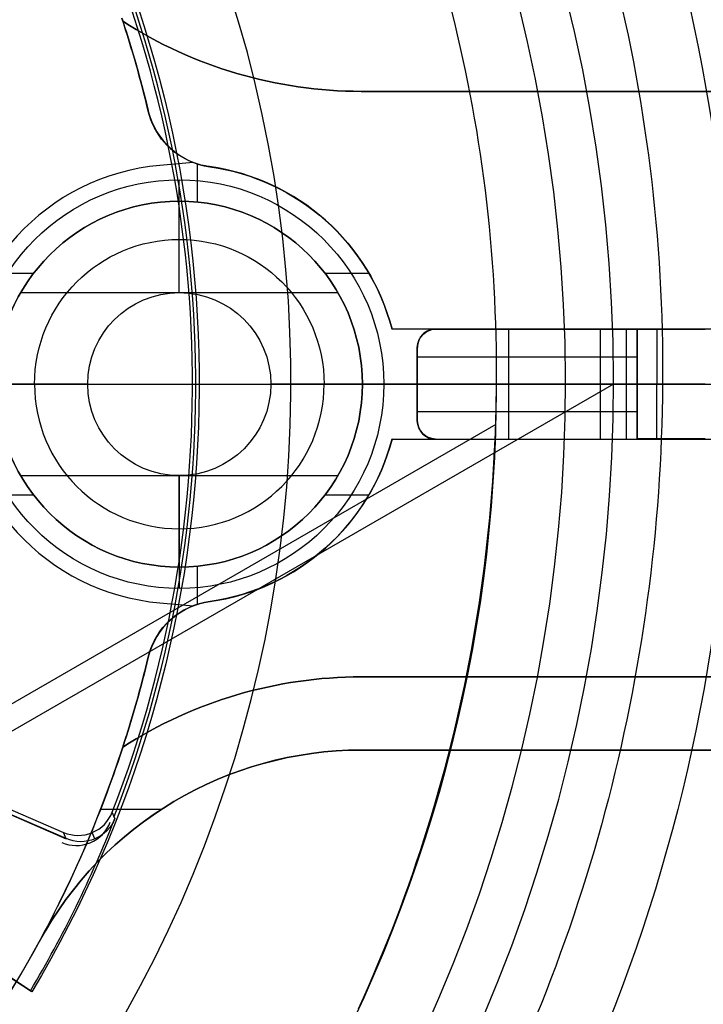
# Model space of a CAD drawing. Extents: x 12895 to 14339, y -6833 to -5581.
# Tile 42 of 79: x 13644 to 13663, y -6398 to -6371. Entities that reach past the tile are written whole.
import ezdxf

# ---------------------------------------------------------------- set-up
doc = ezdxf.new("R2010")
doc.units = 0
doc.layers.get('0').update_dxf_attribs({"linetype": 'CONTINUOUS'})
doc.layers.add('BLANCO_METALICO', color=7, linetype='CONTINUOUS')
doc.layers.add('COLOR', color=7, linetype='CONTINUOUS')

msp = doc.modelspace()

# ---------------------------------------------------------------- linework, layer by layer
for p, q in [((13660.189, -6381.07, 105.125), (13594.462, -6419.018, 105.125)), ((13656.977, -6382.176, 51.125), (13597.026, -6416.789, 51.125))]:
    msp.add_line(p, q)
at = {"extrusion": (0.112476, 0.194813, 0.97437)}
for points in [[(-15018.437, -1296.501), (-15018.947, -1296.192), (-15019.456, -1295.878), (-15019.962, -1295.56), (-15020.467, -1295.237), (-15020.969, -1294.909), (-15021.469, -1294.577), (-15021.966, -1294.24), (-15022.462, -1293.899), (-15022.954, -1293.553), (-15023.445, -1293.202), (-15023.933, -1292.848), (-15024.418, -1292.488), (-15024.9, -1292.124), (-15025.38, -1291.756), (-15025.857, -1291.383), (-15026.332, -1291.007), (-15026.803, -1290.625), (-15027.271, -1290.24), (-15027.737, -1289.85), (-15028.199, -1289.456), (-15028.659, -1289.058), (-15029.115, -1288.656), (-15029.568, -1288.25), (-15030.017, -1287.839), (-15030.464, -1287.425), (-15030.907, -1287.007), (-15031.347, -1286.584), (-15031.783, -1286.158), (-15032.216, -1285.729), (-15032.645, -1285.295), (-15033.07, -1284.858), (-15033.492, -1284.417), (-15033.91, -1283.972), (-15034.325, -1283.524), (-15034.736, -1283.072), (-15035.143, -1282.616), (-15035.546, -1282.158), (-15035.945, -1281.696), (-15036.34, -1281.23), (-15036.731, -1280.761), (-15037.118, -1280.289), (-15037.501, -1279.814), (-15037.881, -1279.336), (-15038.255, -1278.855), (-15038.626, -1278.371), (-15038.993, -1277.883), (-15039.355, -1277.393), (-15039.713, -1276.9), (-15040.067, -1276.405), (-15040.416, -1275.906), (-15040.762, -1275.405), (-15041.102, -1274.901), (-15041.439, -1274.395), (-15041.771, -1273.886), (-15042.098, -1273.375), (-15042.421, -1272.862), (-15042.74, -1272.346), (-15043.053, -1271.828), (-15043.363, -1271.308), (-15043.668, -1270.786), (-15043.968, -1270.261), (-15044.264, -1269.735), (-15044.555, -1269.207), (-15044.841, -1268.677), (-15045.123, -1268.145), (-15045.4, -1267.611), (-15045.673, -1267.076), (-15045.94, -1266.539), (-15046.204, -1266.001), (-15046.462, -1265.461), (-15046.716, -1264.919), (-15046.965, -1264.377), (-15047.209, -1263.833), (-15047.449, -1263.287), (-15047.683, -1262.741), (-15047.914, -1262.194), (-15048.139, -1261.645), (-15048.36, -1261.095), (-15048.575, -1260.545), (-15048.787, -1259.994), (-15048.993, -1259.442), (-15049.195, -1258.889), (-15049.392, -1258.335), (-15049.584, -1257.781), (-15049.772, -1257.226), (-15049.955, -1256.671), (-15050.133, -1256.116), (-15050.306, -1255.56), (-15050.475, -1255.003), (-15050.639, -1254.447), (-15050.799, -1253.89), (-15050.954, -1253.333), (-15051.104, -1252.776), (-15051.25, -1252.219), (-15051.391, -1251.662), (-15051.527, -1251.105), (-15051.659, -1250.548), (-15051.786, -1249.992), (-15051.909, -1249.435), (-15052.027, -1248.879), (-15052.141, -1248.323), (-15052.25, -1247.768), (-15052.355, -1247.213), (-15052.456, -1246.659), (-15052.552, -1246.105), (-15052.643, -1245.552), (-15052.731, -1244.999), (-15052.813, -1244.448), (-15052.892, -1243.897), (-15052.966, -1243.346), (-15053.036, -1242.797), (-15053.102, -1242.248), (-15053.164, -1241.701), (-15053.221, -1241.154), (-15053.274, -1240.609), (-15053.323, -1240.064), (-15053.368, -1239.521), (-15053.409, -1238.979), (-15053.446, -1238.438), (-15053.479, -1237.898), (-15053.508, -1237.36), (-15053.533, -1236.823), (-15053.554, -1236.287), (-15053.571, -1235.753), (-15053.584, -1235.22), (-15053.593, -1234.688), (-15053.599, -1234.158), (-15053.601, -1233.63), (-15053.599, -1233.111), (-15053.594, -1232.591), (-15053.585, -1232.07), (-15053.572, -1231.547), (-15053.555, -1231.023), (-15053.535, -1230.497), (-15053.511, -1229.97), (-15053.483, -1229.442), (-15053.452, -1228.912), (-15053.416, -1228.382), (-15053.377, -1227.85), (-15053.334, -1227.317), (-15053.286, -1226.783), (-15053.235, -1226.247), (-15053.18, -1225.711), (-15053.121, -1225.174), (-15053.058, -1224.636), (-15052.99, -1224.097), (-15052.919, -1223.557), (-15052.843, -1223.017), (-15052.763, -1222.476), (-15052.679, -1221.934), (-15052.591, -1221.391), (-15052.499, -1220.848), (-15052.402, -1220.304), (-15052.302, -1219.76), (-15052.197, -1219.215), (-15052.087, -1218.67), (-15051.973, -1218.124), (-15051.855, -1217.578), (-15051.733, -1217.032), (-15051.606, -1216.486), (-15051.475, -1215.939), (-15051.339, -1215.393), (-15051.199, -1214.846), (-15051.055, -1214.299), (-15050.906, -1213.753), (-15050.752, -1213.206), (-15050.595, -1212.66), (-15050.432, -1212.113), (-15050.265, -1211.568), (-15050.094, -1211.022), (-15049.918, -1210.477), (-15049.738, -1209.932), (-15049.553, -1209.388), (-15049.363, -1208.844), (-15049.17, -1208.301), (-15048.971, -1207.758), (-15048.768, -1207.216), (-15048.56, -1206.675), (-15048.348, -1206.135), (-15048.131, -1205.596), (-15047.91, -1205.058), (-15047.684, -1204.52), (-15047.454, -1203.984), (-15047.219, -1203.449), (-15046.979, -1202.915), (-15046.735, -1202.382), (-15046.487, -1201.851), (-15046.233, -1201.321), (-15045.976, -1200.792), (-15045.714, -1200.265), (-15045.447, -1199.74), (-15045.176, -1199.215), (-15044.9, -1198.693), (-15044.62, -1198.173), (-15044.335, -1197.654), (-15044.046, -1197.137), (-15043.753, -1196.622), (-15043.455, -1196.108), (-15043.153, -1195.597), (-15042.846, -1195.088), (-15042.535, -1194.581), (-15042.219, -1194.076), (-15041.9, -1193.574), (-15041.576, -1193.074), (-15041.248, -1192.576), (-15040.915, -1192.08), (-15040.578, -1191.587), (-15040.237, -1191.097), (-15039.892, -1190.609), (-15039.543, -1190.124), (-15039.19, -1189.642), (-15038.832, -1189.162), (-15038.47, -1188.685), (-15038.105, -1188.211), (-15037.735, -1187.74), (-15037.362, -1187.271), (-15036.984, -1186.806), (-15036.603, -1186.344), (-15036.218, -1185.885), (-15035.829, -1185.429), (-15035.436, -1184.977), (-15035.039, -1184.527), (-15034.639, -1184.081), (-15034.235, -1183.639), (-15033.828, -1183.199), (-15033.416, -1182.764), (-15033.002, -1182.331), (-15032.584, -1181.903), (-15032.162, -1181.478), (-15031.737, -1181.056), (-15031.308, -1180.638), (-15030.877, -1180.224), (-15030.442, -1179.814), (-15030.003, -1179.408), (-15029.562, -1179.005), (-15029.117, -1178.606), (-15028.67, -1178.212), (-15028.219, -1177.821), (-15027.765, -1177.434), (-15027.309, -1177.051), (-15026.849, -1176.672), (-15026.387, -1176.298), (-15025.922, -1175.927), (-15025.454, -1175.561), (-15024.984, -1175.199), (-15024.51, -1174.841), (-15024.035, -1174.487), (-15023.556, -1174.138), (-15023.076, -1173.793), (-15022.593, -1173.452), (-15022.107, -1173.116), (-15021.62, -1172.784), (-15021.13, -1172.457), (-15020.638, -1172.134), (-15020.143, -1171.815), (-15019.647, -1171.501)], [(-15017.526, -1171.501), (-15018.047, -1171.806), (-15018.566, -1172.115), (-15019.083, -1172.43), (-15019.598, -1172.749), (-15020.111, -1173.073), (-15020.622, -1173.402), (-15021.13, -1173.736), (-15021.636, -1174.074), (-15022.14, -1174.417), (-15022.641, -1174.765), (-15023.14, -1175.118), (-15023.636, -1175.475), (-15024.13, -1175.836), (-15024.62, -1176.203), (-15025.109, -1176.573), (-15025.594, -1176.949), (-15026.076, -1177.328), (-15026.556, -1177.713), (-15027.032, -1178.101), (-15027.506, -1178.494), (-15027.976, -1178.892), (-15028.443, -1179.293), (-15028.907, -1179.699), (-15029.368, -1180.109), (-15029.825, -1180.523), (-15030.279, -1180.942), (-15030.73, -1181.364), (-15031.177, -1181.791), (-15031.621, -1182.221), (-15032.061, -1182.655), (-15032.497, -1183.094), (-15032.93, -1183.536), (-15033.359, -1183.982), (-15033.784, -1184.432), (-15034.205, -1184.885), (-15034.623, -1185.342), (-15035.036, -1185.803), (-15035.446, -1186.267), (-15035.852, -1186.735), (-15036.253, -1187.206), (-15036.651, -1187.68), (-15037.044, -1188.158), (-15037.433, -1188.639), (-15037.818, -1189.124), (-15038.199, -1189.611), (-15038.576, -1190.102), (-15038.948, -1190.595), (-15039.316, -1191.092), (-15039.679, -1191.591), (-15040.038, -1192.094), (-15040.393, -1192.599), (-15040.743, -1193.107), (-15041.089, -1193.617), (-15041.43, -1194.13), (-15041.767, -1194.646), (-15042.099, -1195.164), (-15042.426, -1195.685), (-15042.749, -1196.208), (-15043.067, -1196.733), (-15043.38, -1197.261), (-15043.689, -1197.79), (-15043.993, -1198.322), (-15044.293, -1198.856), (-15044.587, -1199.392), (-15044.877, -1199.929), (-15045.162, -1200.469), (-15045.443, -1201.01), (-15045.718, -1201.553), (-15045.989, -1202.098), (-15046.255, -1202.644), (-15046.516, -1203.191), (-15046.772, -1203.741), (-15047.023, -1204.291), (-15047.27, -1204.843), (-15047.511, -1205.396), (-15047.748, -1205.95), (-15047.98, -1206.506), (-15048.207, -1207.062), (-15048.429, -1207.62), (-15048.647, -1208.178), (-15048.859, -1208.737), (-15049.067, -1209.297), (-15049.27, -1209.858), (-15049.467, -1210.419), (-15049.661, -1210.982), (-15049.849, -1211.544), (-15050.032, -1212.107), (-15050.211, -1212.671), (-15050.385, -1213.235), (-15050.553, -1213.799), (-15050.718, -1214.363), (-15050.877, -1214.928), (-15051.032, -1215.492), (-15051.182, -1216.057), (-15051.327, -1216.622), (-15051.467, -1217.187), (-15051.603, -1217.751), (-15051.734, -1218.316), (-15051.86, -1218.88), (-15051.982, -1219.444), (-15052.099, -1220.007), (-15052.212, -1220.57), (-15052.319, -1221.133), (-15052.423, -1221.695), (-15052.522, -1222.257), (-15052.616, -1222.818), (-15052.706, -1223.378), (-15052.791, -1223.938), (-15052.872, -1224.497), (-15052.948, -1225.055), (-15053.02, -1225.612), (-15053.088, -1226.169), (-15053.151, -1226.724), (-15053.21, -1227.278), (-15053.265, -1227.832), (-15053.315, -1228.384), (-15053.362, -1228.935), (-15053.404, -1229.485), (-15053.442, -1230.033), (-15053.475, -1230.581), (-15053.505, -1231.127), (-15053.531, -1231.671), (-15053.552, -1232.215), (-15053.57, -1232.757), (-15053.583, -1233.297), (-15053.593, -1233.836), (-15053.599, -1234.373), (-15053.601, -1234.909), (-15053.599, -1235.42), (-15053.594, -1235.934), (-15053.585, -1236.448), (-15053.573, -1236.964), (-15053.557, -1237.481), (-15053.537, -1238), (-15053.514, -1238.52), (-15053.486, -1239.041), (-15053.456, -1239.563), (-15053.421, -1240.087), (-15053.383, -1240.611), (-15053.341, -1241.137), (-15053.295, -1241.664), (-15053.245, -1242.192), (-15053.191, -1242.721), (-15053.134, -1243.25), (-15053.072, -1243.781), (-15053.007, -1244.313), (-15052.937, -1244.845), (-15052.864, -1245.378), (-15052.786, -1245.912), (-15052.704, -1246.447), (-15052.619, -1246.982), (-15052.529, -1247.518), (-15052.435, -1248.054), (-15052.337, -1248.591), (-15052.235, -1249.128), (-15052.128, -1249.666), (-15052.018, -1250.204), (-15051.903, -1250.743), (-15051.784, -1251.282), (-15051.66, -1251.821), (-15051.533, -1252.36), (-15051.401, -1252.899), (-15051.265, -1253.439), (-15051.124, -1253.978), (-15050.98, -1254.517), (-15050.83, -1255.057), (-15050.677, -1255.596), (-15050.519, -1256.135), (-15050.357, -1256.674), (-15050.19, -1257.212), (-15050.019, -1257.751), (-15049.844, -1258.288), (-15049.664, -1258.826), (-15049.48, -1259.363), (-15049.291, -1259.899), (-15049.098, -1260.435), (-15048.901, -1260.97), (-15048.699, -1261.504), (-15048.492, -1262.038), (-15048.281, -1262.57), (-15048.066, -1263.102), (-15047.847, -1263.633), (-15047.622, -1264.163), (-15047.394, -1264.692), (-15047.161, -1265.22), (-15046.924, -1265.746), (-15046.682, -1266.271), (-15046.435, -1266.796), (-15046.185, -1267.318), (-15045.93, -1267.84), (-15045.67, -1268.359), (-15045.406, -1268.878), (-15045.138, -1269.395), (-15044.866, -1269.91), (-15044.589, -1270.423), (-15044.307, -1270.935), (-15044.022, -1271.445), (-15043.732, -1271.953), (-15043.438, -1272.459), (-15043.139, -1272.964), (-15042.837, -1273.466), (-15042.53, -1273.966), (-15042.218, -1274.464), (-15041.903, -1274.96), (-15041.583, -1275.454), (-15041.259, -1275.945), (-15040.932, -1276.434), (-15040.599, -1276.92), (-15040.263, -1277.405), (-15039.923, -1277.886), (-15039.579, -1278.365), (-15039.231, -1278.841), (-15038.878, -1279.315), (-15038.522, -1279.786), (-15038.162, -1280.254), (-15037.798, -1280.72), (-15037.43, -1281.182), (-15037.058, -1281.642), (-15036.683, -1282.098), (-15036.304, -1282.552), (-15035.921, -1283.003), (-15035.534, -1283.45), (-15035.144, -1283.894), (-15034.75, -1284.335), (-15034.352, -1284.773), (-15033.951, -1285.207), (-15033.546, -1285.638), (-15033.138, -1286.066), (-15032.727, -1286.49), (-15032.312, -1286.911), (-15031.894, -1287.328), (-15031.472, -1287.741), (-15031.048, -1288.151), (-15030.62, -1288.558), (-15030.188, -1288.96), (-15029.754, -1289.359), (-15029.317, -1289.754), (-15028.877, -1290.146), (-15028.433, -1290.533), (-15027.987, -1290.917), (-15027.538, -1291.296), (-15027.086, -1291.672), (-15026.631, -1292.044), (-15026.174, -1292.412), (-15025.714, -1292.775), (-15025.251, -1293.135), (-15024.785, -1293.49), (-15024.318, -1293.842), (-15023.847, -1294.189), (-15023.374, -1294.532), (-15022.899, -1294.871), (-15022.422, -1295.205), (-15021.942, -1295.536), (-15021.46, -1295.862), (-15020.976, -1296.184), (-15020.49, -1296.501)], [(-15023.887, -1171.501), (-15024.362, -1171.836), (-15024.835, -1172.175), (-15025.306, -1172.519), (-15025.775, -1172.866), (-15026.241, -1173.217), (-15026.705, -1173.572), (-15027.166, -1173.932), (-15027.624, -1174.295), (-15028.08, -1174.662), (-15028.534, -1175.032), (-15028.985, -1175.407), (-15029.433, -1175.786), (-15029.878, -1176.168), (-15030.32, -1176.554), (-15030.76, -1176.944), (-15031.196, -1177.337), (-15031.63, -1177.734), (-15032.061, -1178.135), (-15032.488, -1178.539), (-15032.913, -1178.947), (-15033.334, -1179.358), (-15033.753, -1179.773), (-15034.168, -1180.191), (-15034.58, -1180.612), (-15034.988, -1181.037), (-15035.394, -1181.465), (-15035.796, -1181.897), (-15036.194, -1182.331), (-15036.589, -1182.769), (-15036.981, -1183.21), (-15037.369, -1183.654), (-15037.754, -1184.101), (-15038.135, -1184.551), (-15038.512, -1185.004), (-15038.886, -1185.46), (-15039.256, -1185.919), (-15039.622, -1186.38), (-15039.985, -1186.845), (-15040.344, -1187.312), (-15040.699, -1187.781), (-15041.051, -1188.254), (-15041.398, -1188.729), (-15041.742, -1189.206), (-15042.082, -1189.686), (-15042.417, -1190.169), (-15042.749, -1190.653), (-15043.077, -1191.14), (-15043.401, -1191.63), (-15043.721, -1192.121), (-15044.037, -1192.615), (-15044.349, -1193.111), (-15044.657, -1193.609), (-15044.961, -1194.109), (-15045.26, -1194.611), (-15045.556, -1195.115), (-15045.847, -1195.621), (-15046.135, -1196.128), (-15046.418, -1196.637), (-15046.697, -1197.148), (-15046.971, -1197.661), (-15047.242, -1198.175), (-15047.508, -1198.691), (-15047.77, -1199.209), (-15048.028, -1199.727), (-15048.282, -1200.247), (-15048.531, -1200.769), (-15048.777, -1201.292), (-15049.017, -1201.816), (-15049.254, -1202.341), (-15049.486, -1202.867), (-15049.715, -1203.394), (-15049.938, -1203.923), (-15050.158, -1204.452), (-15050.373, -1204.982), (-15050.584, -1205.514), (-15050.791, -1206.046), (-15050.994, -1206.578), (-15051.192, -1207.112), (-15051.386, -1207.646), (-15051.575, -1208.18), (-15051.761, -1208.716), (-15051.942, -1209.251), (-15052.119, -1209.787), (-15052.292, -1210.324), (-15052.46, -1210.861), (-15052.624, -1211.398), (-15052.784, -1211.935), (-15052.94, -1212.473), (-15053.092, -1213.011), (-15053.239, -1213.549), (-15053.382, -1214.087), (-15053.521, -1214.625), (-15053.656, -1215.163), (-15053.787, -1215.701), (-15053.914, -1216.238), (-15054.036, -1216.776), (-15054.154, -1217.313), (-15054.269, -1217.85), (-15054.379, -1218.387), (-15054.485, -1218.923), (-15054.588, -1219.459), (-15054.686, -1219.995), (-15054.78, -1220.53), (-15054.87, -1221.064), (-15054.956, -1221.598), (-15055.039, -1222.131), (-15055.117, -1222.664), (-15055.192, -1223.196), (-15055.262, -1223.727), (-15055.329, -1224.258), (-15055.392, -1224.787), (-15055.451, -1225.316), (-15055.507, -1225.844), (-15055.558, -1226.371), (-15055.606, -1226.897), (-15055.651, -1227.422), (-15055.691, -1227.945), (-15055.728, -1228.468), (-15055.761, -1228.99), (-15055.791, -1229.511), (-15055.817, -1230.03), (-15055.839, -1230.548), (-15055.858, -1231.065), (-15055.874, -1231.581), (-15055.886, -1232.095), (-15055.894, -1232.608), (-15055.899, -1233.12), (-15055.901, -1233.63), (-15055.899, -1234.149), (-15055.894, -1234.67), (-15055.885, -1235.192), (-15055.873, -1235.715), (-15055.857, -1236.24), (-15055.837, -1236.767), (-15055.814, -1237.294), (-15055.787, -1237.823), (-15055.756, -1238.353), (-15055.722, -1238.884), (-15055.684, -1239.416), (-15055.642, -1239.949), (-15055.596, -1240.484), (-15055.546, -1241.019), (-15055.493, -1241.556), (-15055.435, -1242.093), (-15055.374, -1242.632), (-15055.308, -1243.171), (-15055.239, -1243.711), (-15055.166, -1244.252), (-15055.089, -1244.793), (-15055.007, -1245.336), (-15054.922, -1245.878), (-15054.832, -1246.422), (-15054.739, -1246.966), (-15054.641, -1247.511), (-15054.539, -1248.056), (-15054.433, -1248.602), (-15054.323, -1249.148), (-15054.209, -1249.694), (-15054.09, -1250.241), (-15053.967, -1250.788), (-15053.84, -1251.335), (-15053.709, -1251.882), (-15053.573, -1252.43), (-15053.433, -1252.977), (-15053.289, -1253.524), (-15053.14, -1254.072), (-15052.988, -1254.619), (-15052.83, -1255.166), (-15052.669, -1255.713), (-15052.503, -1256.26), (-15052.332, -1256.807), (-15052.158, -1257.353), (-15051.979, -1257.898), (-15051.795, -1258.444), (-15051.607, -1258.988), (-15051.415, -1259.533), (-15051.218, -1260.076), (-15051.017, -1260.619), (-15050.811, -1261.161), (-15050.601, -1261.703), (-15050.387, -1262.243), (-15050.168, -1262.783), (-15049.945, -1263.322), (-15049.717, -1263.859), (-15049.485, -1264.396), (-15049.248, -1264.932), (-15049.008, -1265.466), (-15048.762, -1265.999), (-15048.512, -1266.531), (-15048.258, -1267.062), (-15048, -1267.591), (-15047.737, -1268.119), (-15047.469, -1268.645), (-15047.198, -1269.169), (-15046.922, -1269.693), (-15046.641, -1270.214), (-15046.356, -1270.734), (-15046.067, -1271.252), (-15045.774, -1271.768), (-15045.476, -1272.282), (-15045.174, -1272.794), (-15044.868, -1273.304), (-15044.558, -1273.812), (-15044.243, -1274.319), (-15043.924, -1274.822), (-15043.601, -1275.324), (-15043.274, -1275.823), (-15042.943, -1276.321), (-15042.607, -1276.815), (-15042.268, -1277.308), (-15041.924, -1277.797), (-15041.576, -1278.285), (-15041.225, -1278.769), (-15040.869, -1279.251), (-15040.509, -1279.731), (-15040.146, -1280.207), (-15039.778, -1280.681), (-15039.407, -1281.152), (-15039.032, -1281.62), (-15038.653, -1282.085), (-15038.27, -1282.547), (-15037.884, -1283.006), (-15037.493, -1283.462), (-15037.1, -1283.915), (-15036.702, -1284.364), (-15036.301, -1284.811), (-15035.896, -1285.254), (-15035.488, -1285.694), (-15035.077, -1286.13), (-15034.661, -1286.563), (-15034.243, -1286.993), (-15033.821, -1287.419), (-15033.396, -1287.841), (-15032.967, -1288.26), (-15032.536, -1288.676), (-15032.101, -1289.087), (-15031.663, -1289.495), (-15031.222, -1289.9), (-15030.777, -1290.3), (-15030.33, -1290.697), (-15029.88, -1291.09), (-15029.427, -1291.479), (-15028.971, -1291.864), (-15028.512, -1292.245), (-15028.051, -1292.622), (-15027.586, -1292.996), (-15027.119, -1293.365), (-15026.65, -1293.73), (-15026.178, -1294.091), (-15025.703, -1294.448), (-15025.226, -1294.8), (-15024.746, -1295.149), (-15024.264, -1295.493), (-15023.78, -1295.833), (-15023.293, -1296.169), (-15022.804, -1296.501)], [(-15024.644, -1296.501), (-15025.11, -1296.164), (-15025.574, -1295.822), (-15026.035, -1295.477), (-15026.494, -1295.128), (-15026.951, -1294.775), (-15027.405, -1294.418), (-15027.857, -1294.058), (-15028.306, -1293.694), (-15028.752, -1293.325), (-15029.196, -1292.954), (-15029.637, -1292.578), (-15030.076, -1292.199), (-15030.511, -1291.816), (-15030.944, -1291.43), (-15031.374, -1291.04), (-15031.801, -1290.646), (-15032.225, -1290.249), (-15032.646, -1289.849), (-15033.065, -1289.445), (-15033.48, -1289.037), (-15033.892, -1288.627), (-15034.301, -1288.213), (-15034.706, -1287.795), (-15035.109, -1287.375), (-15035.508, -1286.951), (-15035.904, -1286.524), (-15036.297, -1286.094), (-15036.686, -1285.661), (-15037.072, -1285.225), (-15037.455, -1284.786), (-15037.834, -1284.344), (-15038.209, -1283.899), (-15038.581, -1283.451), (-15038.95, -1283), (-15039.315, -1282.547), (-15039.676, -1282.09), (-15040.034, -1281.631), (-15040.388, -1281.17), (-15040.738, -1280.706), (-15041.085, -1280.239), (-15041.427, -1279.77), (-15041.766, -1279.298), (-15042.102, -1278.824), (-15042.433, -1278.347), (-15042.761, -1277.869), (-15043.085, -1277.387), (-15043.405, -1276.904), (-15043.72, -1276.419), (-15044.033, -1275.931), (-15044.341, -1275.441), (-15044.645, -1274.95), (-15044.945, -1274.456), (-15045.241, -1273.96), (-15045.533, -1273.463), (-15045.821, -1272.964), (-15046.105, -1272.463), (-15046.385, -1271.96), (-15046.661, -1271.455), (-15046.933, -1270.949), (-15047.201, -1270.442), (-15047.465, -1269.933), (-15047.724, -1269.422), (-15047.98, -1268.91), (-15048.231, -1268.397), (-15048.478, -1267.882), (-15048.721, -1267.366), (-15048.96, -1266.849), (-15049.195, -1266.33), (-15049.425, -1265.811), (-15049.652, -1265.29), (-15049.874, -1264.769), (-15050.092, -1264.246), (-15050.306, -1263.723), (-15050.516, -1263.199), (-15050.721, -1262.674), (-15050.923, -1262.148), (-15051.12, -1261.621), (-15051.313, -1261.094), (-15051.502, -1260.566), (-15051.687, -1260.038), (-15051.867, -1259.509), (-15052.044, -1258.98), (-15052.216, -1258.45), (-15052.384, -1257.92), (-15052.549, -1257.39), (-15052.708, -1256.859), (-15052.864, -1256.328), (-15053.016, -1255.797), (-15053.164, -1255.266), (-15053.307, -1254.735), (-15053.447, -1254.204), (-15053.582, -1253.673), (-15053.714, -1253.141), (-15053.841, -1252.61), (-15053.964, -1252.079), (-15054.084, -1251.549), (-15054.199, -1251.018), (-15054.311, -1250.488), (-15054.418, -1249.958), (-15054.521, -1249.428), (-15054.621, -1248.899), (-15054.717, -1248.371), (-15054.809, -1247.842), (-15054.896, -1247.315), (-15054.981, -1246.788), (-15055.061, -1246.261), (-15055.137, -1245.735), (-15055.21, -1245.21), (-15055.279, -1244.686), (-15055.344, -1244.162), (-15055.405, -1243.639), (-15055.463, -1243.117), (-15055.517, -1242.596), (-15055.567, -1242.076), (-15055.614, -1241.557), (-15055.657, -1241.039), (-15055.696, -1240.521), (-15055.732, -1240.005), (-15055.765, -1239.49), (-15055.794, -1238.976), (-15055.819, -1238.463), (-15055.841, -1237.952), (-15055.859, -1237.441), (-15055.874, -1236.932), (-15055.886, -1236.424), (-15055.894, -1235.918), (-15055.899, -1235.413), (-15055.901, -1234.909), (-15055.899, -1234.383), (-15055.894, -1233.855), (-15055.885, -1233.327), (-15055.872, -1232.796), (-15055.856, -1232.265), (-15055.835, -1231.732), (-15055.811, -1231.197), (-15055.784, -1230.662), (-15055.752, -1230.125), (-15055.717, -1229.587), (-15055.678, -1229.047), (-15055.635, -1228.507), (-15055.588, -1227.965), (-15055.537, -1227.423), (-15055.482, -1226.879), (-15055.423, -1226.335), (-15055.36, -1225.789), (-15055.293, -1225.243), (-15055.222, -1224.696), (-15055.146, -1224.148), (-15055.067, -1223.599), (-15054.984, -1223.05), (-15054.896, -1222.499), (-15054.804, -1221.949), (-15054.708, -1221.397), (-15054.608, -1220.845), (-15054.503, -1220.293), (-15054.394, -1219.74), (-15054.281, -1219.187), (-15054.163, -1218.634), (-15054.042, -1218.08), (-15053.916, -1217.526), (-15053.785, -1216.972), (-15053.65, -1216.417), (-15053.511, -1215.863), (-15053.367, -1215.308), (-15053.219, -1214.754), (-15053.066, -1214.199), (-15052.909, -1213.645), (-15052.748, -1213.091), (-15052.582, -1212.537), (-15052.411, -1211.983), (-15052.236, -1211.43), (-15052.057, -1210.877), (-15051.873, -1210.325), (-15051.684, -1209.773), (-15051.491, -1209.221), (-15051.294, -1208.67), (-15051.092, -1208.12), (-15050.885, -1207.571), (-15050.674, -1207.022), (-15050.458, -1206.474), (-15050.238, -1205.927), (-15050.014, -1205.381), (-15049.784, -1204.837), (-15049.55, -1204.293), (-15049.312, -1203.75), (-15049.069, -1203.208), (-15048.822, -1202.668), (-15048.57, -1202.129), (-15048.313, -1201.591), (-15048.052, -1201.055), (-15047.787, -1200.52), (-15047.517, -1199.987), (-15047.242, -1199.455), (-15046.963, -1198.925), (-15046.68, -1198.397), (-15046.392, -1197.87), (-15046.1, -1197.345), (-15045.803, -1196.822), (-15045.502, -1196.301), (-15045.197, -1195.782), (-15044.887, -1195.265), (-15044.573, -1194.751), (-15044.254, -1194.238), (-15043.931, -1193.727), (-15043.604, -1193.219), (-15043.273, -1192.713), (-15042.937, -1192.21), (-15042.597, -1191.709), (-15042.253, -1191.211), (-15041.905, -1190.715), (-15041.553, -1190.221), (-15041.196, -1189.731), (-15040.836, -1189.243), (-15040.471, -1188.757), (-15040.102, -1188.275), (-15039.73, -1187.795), (-15039.353, -1187.319), (-15038.972, -1186.845), (-15038.588, -1186.375), (-15038.199, -1185.907), (-15037.807, -1185.443), (-15037.411, -1184.982), (-15037.012, -1184.524), (-15036.608, -1184.069), (-15036.201, -1183.618), (-15035.79, -1183.17), (-15035.376, -1182.725), (-15034.958, -1182.284), (-15034.536, -1181.847), (-15034.112, -1181.413), (-15033.683, -1180.982), (-15033.251, -1180.555), (-15032.816, -1180.132), (-15032.378, -1179.713), (-15031.936, -1179.297), (-15031.491, -1178.885), (-15031.043, -1178.477), (-15030.592, -1178.073), (-15030.138, -1177.673), (-15029.681, -1177.277), (-15029.22, -1176.885), (-15028.757, -1176.496), (-15028.291, -1176.112), (-15027.822, -1175.732), (-15027.351, -1175.356), (-15026.876, -1174.984), (-15026.399, -1174.617), (-15025.92, -1174.253), (-15025.437, -1173.894), (-15024.953, -1173.539), (-15024.466, -1173.189), (-15023.976, -1172.842), (-15023.484, -1172.5), (-15022.99, -1172.163), (-15022.493, -1171.83), (-15021.995, -1171.501)]]:
    msp.add_lwpolyline(points, dxfattribs=at)
for points in [[(13657, -6381.07), (13657.001, -6380.738), (13656.999, -6380.405), (13656.995, -6380.073), (13656.988, -6379.741), (13656.978, -6379.409), (13656.966, -6379.077), (13656.951, -6378.745), (13656.933, -6378.414), (13656.912, -6378.082), (13656.889, -6377.751), (13656.863, -6377.42), (13656.835, -6377.089), (13656.804, -6376.758), (13656.77, -6376.428), (13656.733, -6376.098), (13656.694, -6375.769), (13656.652, -6375.439), (13656.607, -6375.11), (13656.56, -6374.782), (13656.51, -6374.454), (13656.457, -6374.126), (13656.401, -6373.799), (13656.343, -6373.472), (13656.282, -6373.146), (13656.218, -6372.82), (13656.151, -6372.495), (13656.082, -6372.17), (13656.01, -6371.846), (13655.935, -6371.523), (13655.858, -6371.2), (13655.777, -6370.878)], [(13660.433, -6370.817), (13660.513, -6371.177), (13660.59, -6371.538), (13660.664, -6371.899), (13660.735, -6372.261), (13660.803, -6372.624), (13660.868, -6372.987), (13660.93, -6373.351), (13660.988, -6373.715), (13661.044, -6374.08), (13661.097, -6374.445), (13661.147, -6374.811), (13661.193, -6375.177), (13661.237, -6375.543), (13661.278, -6375.91), (13661.315, -6376.277), (13661.35, -6376.645), (13661.382, -6377.013), (13661.41, -6377.381), (13661.436, -6377.749), (13661.459, -6378.117), (13661.478, -6378.486), (13661.495, -6378.855), (13661.509, -6379.224), (13661.52, -6379.593), (13661.527, -6379.962), (13661.532, -6380.331), (13661.534, -6380.701), (13661.533, -6381.07), (13661.529, -6381.439), (13661.522, -6381.809), (13661.512, -6382.178), (13661.499, -6382.547), (13661.483, -6382.916), (13661.465, -6383.285), (13661.443, -6383.654), (13661.418, -6384.023), (13661.391, -6384.391), (13661.36, -6384.759), (13661.327, -6385.127), (13661.291, -6385.495), (13661.251, -6385.863), (13661.209, -6386.23), (13661.164, -6386.596), (13661.116, -6386.963), (13661.066, -6387.329), (13661.012, -6387.695), (13660.955, -6388.06), (13660.896, -6388.425), (13660.834, -6388.789), (13660.768, -6389.153), (13660.7, -6389.516), (13660.629, -6389.878), (13660.555, -6390.24), (13660.479, -6390.602), (13660.399, -6390.963), (13660.317, -6391.323), (13660.232, -6391.683), (13660.144, -6392.041), (13660.053, -6392.399), (13659.959, -6392.757), (13659.862, -6393.113), (13659.763, -6393.469), (13659.661, -6393.824), (13659.556, -6394.178), (13659.448, -6394.531), (13659.337, -6394.884), (13659.223, -6395.235), (13659.107, -6395.586), (13658.988, -6395.935), (13658.866, -6396.284), (13658.741, -6396.631), (13658.614, -6396.978), (13658.483, -6397.323), (13658.35, -6397.667), (13658.214, -6398.01), (13658.076, -6398.352)], [(13653.228, -6398.14), (13653.366, -6397.838), (13653.5, -6397.534), (13653.632, -6397.23), (13653.762, -6396.924), (13653.889, -6396.618), (13654.014, -6396.31), (13654.136, -6396.001), (13654.256, -6395.691), (13654.373, -6395.381), (13654.488, -6395.069), (13654.6, -6394.756), (13654.71, -6394.443), (13654.817, -6394.128), (13654.922, -6393.813), (13655.024, -6393.497), (13655.124, -6393.18), (13655.221, -6392.862), (13655.315, -6392.544), (13655.407, -6392.224), (13655.497, -6391.904), (13655.583, -6391.584), (13655.668, -6391.262), (13655.75, -6390.94), (13655.829, -6390.617), (13655.906, -6390.294), (13655.98, -6389.97), (13656.051, -6389.645), (13656.12, -6389.32), (13656.187, -6388.994), (13656.25, -6388.668), (13656.312, -6388.341), (13656.37, -6388.014), (13656.426, -6387.686), (13656.48, -6387.358), (13656.531, -6387.03), (13656.579, -6386.701), (13656.625, -6386.371), (13656.668, -6386.042), (13656.708, -6385.712), (13656.746, -6385.381), (13656.782, -6385.051), (13656.814, -6384.72), (13656.844, -6384.389), (13656.872, -6384.058), (13656.896, -6383.726), (13656.919, -6383.395), (13656.938, -6383.063), (13656.955, -6382.731), (13656.969, -6382.399), (13656.981, -6382.067), (13656.99, -6381.734), (13656.996, -6381.402), (13657, -6381.07)]]:
    msp.add_lwpolyline(points)
for centre, radius, start, end in [((13616.371, -6381.07, 89.375), 73.242, 30, 210), ((13616.371, -6381.07, 46.5), 71.742, 52.5, 187.5), ((13616.371, -6381.07, 88.63), 71.445, 30, 210), ((13616.371, -6381.07, 89.056), 71.211, 30, 210), ((13616.371, -6381.07, 67.125), 53.582, 30, 210), ((13616.371, -6381.07, 65.621), 53.582, 30, 210), ((13616.371, -6381.07, 67.125), 52.091, 30, 210), ((13616.371, -6381.07, 77.625), 52.091, 30, 210), ((13616.371, -6381.07, 105.125), 43.818, 30, 210), ((13616.371, -6381.07, 52.54), 42.506, 30, 210), ((13616.371, -6381.07, 89.375), 73.242, 210, 30), ((13616.371, -6381.07, 88.63), 71.445, 210, 30), ((13616.371, -6381.07, 89.056), 71.211, 210, 30), ((13616.371, -6381.07, 67.125), 53.582, 210, 30), ((13616.371, -6381.07, 65.621), 53.582, 210, 30), ((13616.371, -6381.07, 67.125), 52.091, 210, 30), ((13616.371, -6381.07, 77.625), 52.091, 210, 30), ((13616.371, -6381.07, 105.125), 43.818, 210, 30), ((13616.371, -6381.07, 52.54), 42.506, 210, 30), ((13616.371, -6381.07, 46.5), 71.742, 300.00007, 7.5), ((13616.371, -6381.07, 51.125), 40.628, 330, 0)]:
    msp.add_arc(centre, radius, start, end)
at = {"extrusion": (0, 0, -1)}
for centre, radius, start, end in [((-13616.371, -6381.07, -89.375), 70.942, 330, 150), ((-13616.371, -6381.07, -46.5), 70.942, 330, 150), ((-13616.371, -6381.07, -88.125), 52.091, 330, 150), ((-13616.371, -6381.07, -62.125), 47.035, 330, 150), ((-13616.371, -6381.07, -89.375), 70.942, 150, 330), ((-13616.371, -6381.07, -46.5), 70.942, 150, 330), ((-13616.371, -6381.07, -88.125), 52.091, 150, 330), ((-13616.371, -6381.07, -62.125), 47.035, 150, 330)]:
    msp.add_arc(centre, radius, start, end, dxfattribs=at)
at = {"extrusion": (-0.112476, -0.194813, -0.97437)}
msp.add_arc((14983.439, -1234.029, -352.598), 56, 334.5736, 25.3274, dxfattribs=at)
at = {"extrusion": (0.112476, 0.194813, 0.97437)}
msp.add_arc((-14983.44, -1234.024, 351.683), 56, 154.6726, 205.4264, dxfattribs=at)
at = {"layer": 'BLANCO_METALICO'}
for p, q in [((13646.795, -6371.152, 190.147), (13646.795, -6371.152, 187.647)), ((13647.162, -6371.379, 187.647), (13647.162, -6371.379, 190.147)), ((13653.303, -6373.07, 187.647), (13653.303, -6373.07, 190.147)), ((13653.303, -6373.07, 187.647), (13687.218, -6373.07, 187.647)), ((13687.218, -6373.07, 190.147), (13653.303, -6373.07, 190.147)), ((13653.303, -6373.07, 188.897), (13687.218, -6373.07, 188.897)), ((13647.49, -6373.612, 190.647), (13647.49, -6373.612, 187.647)), ((13648.099, -6374.634, 190.647), (13648.099, -6374.634, 187.647)), ((13648.836, -6376.095, 190.647), (13648.836, -6375.054, 190.647)), ((13649.178, -6375.129, 187.647), (13649.16, -6375.127, 190.647)), ((13648.336, -6378.57, 187.297), (13648.336, -6375.486, 184.647)), ((13648.336, -6378.57, 188.647), (13648.336, -6376.07, 188.647)), ((13648.336, -6376.07, 190.647), (13648.336, -6376.07, 188.647)), ((13643.156, -6378.041, 190.647), (13644.357, -6378.041, 190.647)), ((13652.314, -6378.041, 190.647), (13653.515, -6378.041, 190.647)), ((13644.006, -6378.57, 188.647), (13648.336, -6378.57, 188.647)), ((13648.336, -6378.57, 188.647), (13652.666, -6378.57, 188.647)), ((13648.336, -6378.57, 187.297), (13648.336, -6378.57, 188.647)), ((13663.548, -6379.57, 187.647), (13654.145, -6379.57, 187.647)), ((13654.145, -6379.57, 187.647), (13654.146, -6379.571, 190.647)), ((13655.336, -6379.57, 190.647), (13654.146, -6379.571, 190.647)), ((13654.98, -6379.714, 219.444), (13654.98, -6379.714, 214.892)), ((13654.982, -6379.716, 214.888), (13654.982, -6379.716, 207.217)), ((13654.982, -6379.716, 190.647), (13654.982, -6379.716, 207.217)), ((13654.982, -6379.716, 219.444), (13654.982, -6379.716, 224.625)), ((13655.336, -6379.57, 190.647), (13655.336, -6379.57, 207.217)), ((13659.836, -6379.57, 224.625), (13655.336, -6379.57, 224.625)), ((13655.336, -6379.57, 224.625), (13655.336, -6379.57, 219.4)), ((13655.336, -6379.57, 214.888), (13655.336, -6379.57, 219.4)), ((13655.336, -6379.57, 207.217), (13655.336, -6379.57, 208.708)), ((13655.336, -6379.57, 208.708), (13655.336, -6379.57, 214.888)), ((13655.336, -6379.57, 205.419), (13660.836, -6379.57, 205.419)), ((13657.336, -6381.07, 224.625), (13657.336, -6379.57, 224.625)), ((13658.847, -6379.57, 187.647), (13658.847, -6379.57, 224.625)), ((13659.836, -6381.07, 224.625), (13659.836, -6379.57, 224.625)), ((13660.543, -6379.57, 224.332), (13660.543, -6381.07, 224.332)), ((13660.836, -6379.57, 191.643), (13660.836, -6381.07, 191.643)), ((13660.836, -6379.57, 223.625), (13660.836, -6381.07, 223.625)), ((13660.836, -6379.57, 191.643), (13660.836, -6379.57, 223.625)), ((13660.836, -6382.57, 207.066), (13660.836, -6379.57, 207.066)), ((13661.373, -6379.57, 190.279), (13661.373, -6381.07, 190.279)), ((13654.836, -6381.07, 190.647), (13654.836, -6380.07, 190.647)), ((13654.836, -6380.07, 207.217), (13654.836, -6380.07, 190.647)), ((13654.836, -6380.07, 224.625), (13654.836, -6381.07, 224.625)), ((13654.836, -6380.07, 219.4), (13654.836, -6380.07, 224.625)), ((13654.836, -6380.07, 214.888), (13654.836, -6380.07, 219.4)), ((13654.836, -6380.07, 207.217), (13654.836, -6380.07, 208.708)), ((13654.836, -6380.07, 208.708), (13654.836, -6380.07, 214.888)), ((13654.836, -6380.07, 207.069), (13654.836, -6382.07, 207.069)), ((13654.836, -6380.32, 224.625), (13659.836, -6380.32, 224.625)), ((13645.836, -6381.07, 187.297), (13642.752, -6381.07, 184.647)), ((13645.836, -6381.07, 188.647), (13643.336, -6381.07, 188.647)), ((13645.836, -6381.07, 187.297), (13645.836, -6381.07, 188.647)), ((13653.336, -6381.07, 188.647), (13650.836, -6381.07, 188.647)), ((13650.836, -6381.07, 187.297), (13650.836, -6381.07, 188.647)), ((13650.836, -6381.07, 187.297), (13653.92, -6381.07, 184.647)), ((13650.836, -6381.07, 187.297), (13653.92, -6381.07, 184.647)), ((13654.836, -6381.07, 190.647), (13653.336, -6381.07, 190.647)), ((13653.336, -6381.07, 190.647), (13653.336, -6381.07, 188.647)), ((13653.92, -6381.07, 184.647), (13664.756, -6381.07, 184.647)), ((13654.836, -6382.07, 190.647), (13654.836, -6381.07, 190.647)), ((13659.836, -6381.07, 224.625), (13654.836, -6381.07, 224.625)), ((13654.836, -6381.07, 224.625), (13654.836, -6382.07, 224.625)), ((13654.836, -6381.07, 190.647), (13654.836, -6381.07, 224.625)), ((13657.336, -6382.57, 224.625), (13657.336, -6381.07, 224.625)), ((13659.836, -6382.57, 224.625), (13659.836, -6381.07, 224.625)), ((13660.543, -6381.07, 224.332), (13660.543, -6382.57, 224.332)), ((13660.836, -6381.07, 191.643), (13660.836, -6382.57, 191.643)), ((13660.836, -6382.57, 223.625), (13660.836, -6381.07, 223.625)), ((13660.836, -6381.07, 191.643), (13660.836, -6381.07, 223.625)), ((13661.373, -6382.569, 190.279), (13661.373, -6381.07, 190.279)), ((13654.836, -6381.82, 224.625), (13659.836, -6381.82, 224.625)), ((13654.836, -6382.07, 207.217), (13654.836, -6382.07, 190.647)), ((13654.836, -6382.07, 219.4), (13654.836, -6382.07, 224.625)), ((13654.836, -6382.07, 214.888), (13654.836, -6382.07, 219.4)), ((13654.836, -6382.07, 207.217), (13654.836, -6382.07, 208.708)), ((13654.836, -6382.07, 208.708), (13654.836, -6382.07, 214.888)), ((13654.98, -6382.425, 219.444), (13654.98, -6382.425, 214.892)), ((13654.982, -6382.423, 214.888), (13654.982, -6382.423, 207.217)), ((13654.982, -6382.423, 207.217), (13654.982, -6382.423, 190.647)), ((13654.982, -6382.423, 224.625), (13654.982, -6382.423, 219.444)), ((13654.146, -6382.569, 190.647), (13654.145, -6382.57, 187.647)), ((13654.145, -6382.57, 187.647), (13663.548, -6382.57, 187.647)), ((13654.146, -6382.569, 190.647), (13655.336, -6382.57, 190.647)), ((13655.336, -6382.57, 207.217), (13655.336, -6382.57, 190.647)), ((13655.336, -6382.57, 224.625), (13659.836, -6382.57, 224.625)), ((13655.336, -6382.57, 224.625), (13655.336, -6382.57, 219.4)), ((13655.336, -6382.57, 214.888), (13655.336, -6382.57, 219.4)), ((13655.336, -6382.57, 207.217), (13655.336, -6382.57, 208.708)), ((13655.336, -6382.57, 208.708), (13655.336, -6382.57, 214.888)), ((13655.336, -6382.57, 205.419), (13660.836, -6382.57, 205.419)), ((13658.847, -6382.57, 224.625), (13658.847, -6382.57, 187.647)), ((13660.836, -6382.57, 191.643), (13660.836, -6382.57, 223.625)), ((13644.006, -6383.57, 188.647), (13648.336, -6383.57, 188.647)), ((13648.336, -6383.57, 188.647), (13652.666, -6383.57, 188.647)), ((13648.336, -6386.07, 188.647), (13648.336, -6383.57, 188.647)), ((13648.336, -6383.57, 187.297), (13648.336, -6383.57, 188.647)), ((13648.336, -6383.57, 187.297), (13648.336, -6386.654, 184.647)), ((13643.156, -6384.098, 190.647), (13644.357, -6384.098, 190.647)), ((13652.314, -6384.098, 190.647), (13653.515, -6384.098, 190.647)), ((13648.336, -6386.07, 190.647), (13648.336, -6386.07, 188.647)), ((13648.836, -6387.086, 190.647), (13648.836, -6386.045, 190.647)), ((13649.16, -6387.013, 190.647), (13649.178, -6387.01, 187.647)), ((13648.099, -6387.506, 190.647), (13648.099, -6387.506, 187.647)), ((13647.49, -6388.528, 190.647), (13647.49, -6388.528, 187.647)), ((13653.303, -6389.07, 190.147), (13653.303, -6389.07, 187.647)), ((13653.303, -6389.07, 190.147), (13687.218, -6389.07, 190.147)), ((13687.218, -6389.07, 187.647), (13653.303, -6389.07, 187.647)), ((13653.303, -6389.07, 188.897), (13687.218, -6389.07, 188.897)), ((13647.162, -6390.76, 187.647), (13647.162, -6390.76, 190.147)), ((13646.768, -6391.07, 190.647), (13646.768, -6391.07, 190.147)), ((13646.795, -6390.988, 187.647), (13646.795, -6390.988, 190.147)), ((13687.218, -6391.07, 190.147), (13653.303, -6391.07, 190.147)), ((13653.303, -6391.07, 190.147), (13653.303, -6391.07, 187.647)), ((13653.303, -6391.07, 187.647), (13687.218, -6391.07, 187.647)), ((13653.303, -6391.07, 187.647), (13653.304, -6391.07, 184.647)), ((13687.218, -6391.07, 188.897), (13653.303, -6391.07, 188.897)), ((13698.371, -6391.07, 186.147), (13653.303, -6391.07, 186.147)), ((13653.304, -6391.07, 184.647), (13698.371, -6391.07, 184.647)), ((13646.187, -6392.689, 190.147), (13647.848, -6392.689, 190.147)), ((13648.186, -6392.479, 187.647), (13648.186, -6392.479, 190.147)), ((13648.186, -6392.479, 187.647), (13648.186, -6392.479, 184.647)), ((13644.51, -6396.308, 190.147), (13644.51, -6396.308, 187.647)), ((13644.51, -6396.308, 187.647), (13644.51, -6396.308, 184.647))]:
    msp.add_line(p, q, dxfattribs=at)
for points in [[(13648.718, -6375.013), (13647.808, -6375.093, 0.388631), (13642.336, -6381.07)], [(13642.336, -6381.07, 0.388631), (13647.808, -6387.047), (13648.718, -6387.127)]]:
    msp.add_lwpolyline(points, format="xyb", dxfattribs=at)
at = {"layer": 'BLANCO_METALICO', "extrusion": (0, 1, 0)}
for points in [[(-13715.871, 168.531, 0.414214), (-13714.571, 167.231), (-13641.871, 167.231, 0.414214), (-13641.371, 167.731), (-13641.371, 168.031)], [(-13641.371, 168.031), (-13714.571, 168.031, -0.414214), (-13715.071, 168.531), (-13715.071, 170.031)]]:
    msp.add_lwpolyline(points, format="xyb", dxfattribs=at)
at = {"layer": 'BLANCO_METALICO', "extrusion": (0, 0, -1)}
for centre, radius, start, end in [((-13616.371, -6381.07, -171.647), 99.1, 360, 180), ((-13616.371, -6381.07, -170.031), 98.7, 360, 180), ((-13616.371, -6381.07, -167.231), 98.2, 360, 180), ((-13616.371, -6381.07, -168.031), 98.2, 360, 180), ((-13616.371, -6381.07, -171.647), 99.5, 0, 180), ((-13616.371, -6381.07, -170.839), 99.5, 0, 180), ((-13616.371, -6381.07, -169.281), 99.5, 0, 180), ((-13616.371, -6381.07, -168.531), 98.7, 0, 180), ((-13633.106, -6375.614, -190.147), 14.398, 161.6021, 161.9441), ((-13653.303, -6361.071, -190.147), 11.999, 270.0003, 302.8455), ((-13616.371, -6381.07, -187.647), 32, 161.9441, 166.5225), ((-13616.371, -6381.07, -187.647), 32, 161.9441, 166.4831), ((-13649.435, -6373.146, -190.647), 2, 291.0057, 346.5202), ((-13649.435, -6373.146, -190.647), 2, 277.8944, 291.0071), ((-13648.336, -6381.07, -189.147), 6, 97.9829, 165.5294), ((-13648.322, -6381.085, -187.647), 6.017, 98.1791, 165.4144), ((-13648.336, -6381.07, -184.647), 5.584, 0, 180), ((-13648.336, -6381.07, -190.647), 5, 360, 180), ((-13648.336, -6381.07, -186.048), 3.954, 360, 180), ((-13648.336, -6381.07, -187.297), 2.5, 0, 180), ((-13648.336, -6381.07, -188.647), 2.5, 0, 180), ((-13655.336, -6380.07, -214.888), 0.5, 360, 90), ((-13655.336, -6380.07, -190.647), 0.5, 360, 90), ((-13655.336, -6380.07, -211.808), 0.5, 360, 90), ((-13616.371, -6381.07, -171.647), 99.5, 180, 0), ((-13616.371, -6381.07, -170.839), 99.5, 180, 0), ((-13616.371, -6381.07, -169.281), 99.5, 180, 0), ((-13616.371, -6381.07, -171.647), 99.1, 180, 0), ((-13616.371, -6381.07, -170.031), 98.7, 180, 0), ((-13616.371, -6381.07, -168.531), 98.7, 180, 0), ((-13616.371, -6381.07, -167.231), 98.2, 180, 0), ((-13616.371, -6381.07, -168.031), 98.2, 180, 0), ((-13648.336, -6381.07, -184.647), 5.584, 180, 0), ((-13648.336, -6381.07, -190.647), 5, 180, 0), ((-13648.336, -6381.07, -188.647), 2.5, 180, 360), ((-13648.336, -6381.07, -187.297), 2.5, 180, 360), ((-13655.336, -6382.07, -214.888), 0.5, 270, 0), ((-13655.336, -6382.07, -190.647), 0.5, 270, 0), ((-13655.336, -6382.07, -211.808), 0.5, 270, 0), ((-13655.336, -6382.07, -202.147), 0.5, 270, 0), ((-13648.322, -6381.055, -187.647), 6.017, 194.5856, 261.8209), ((-13649.435, -6388.994, -189.147), 2, 13.4775, 82.3709), ((-13649.435, -6388.994, -190.647), 2, 68.9929, 82.1056), ((-13649.435, -6388.994, -190.647), 2, 13.4798, 68.9943), ((-13616.371, -6381.07, -187.647), 32, 193.4775, 198.0559), ((-13653.303, -6401.069, -190.147), 11.999, 57.1545, 89.9997), ((-13653.303, -6401.069, -188.897), 11.999, 57.1545, 89.9997), ((-13653.303, -6401.069, -187.647), 9.999, 28.4357, 89.9995), ((-13616.399, -6381.084, -190.147), 31.968, 198.201, 208.4378), ((-13653.304, -6401.07, -184.647), 10, 28.4387, 90.0004), ((-13653.304, -6401.07, -186.147), 10, 28.4378, 89.9989), ((-13633.106, -6386.525, -190.147), 14.398, 198.0559, 198.3979)]:
    msp.add_arc(centre, radius, start, end, dxfattribs=at)
at = {"layer": 'BLANCO_METALICO'}
for centre, radius, start, end in [((13616.371, -6381.07, 170.031), 99.5, 0, 180), ((13616.371, -6381.07, 168.531), 99.5, 0, 180), ((13616.371, -6381.07, 171.647), 98.7, 360, 180), ((13616.371, -6381.07, 170.839), 98.7, 360, 180), ((13616.372, -6381.071, 190.647), 31.999, 13.4797, 18.212), ((13653.303, -6361.071, 187.647), 11.999, 237.1545, 269.9997), ((13653.303, -6361.071, 188.897), 11.999, 237.1545, 269.9997), ((13649.455, -6373.123, 187.647), 2.025, 193.9589, 262.1493), ((13649.435, -6373.146, 189.147), 2, 193.4775, 262.3709), ((13648.336, -6381.07, 190.647), 6, 14.4637, 82.1056), ((13648.336, -6381.07, 188.647), 5, 0, 180), ((13655.336, -6380.07, 207.217), 0.5, 90, 180), ((13655.336, -6380.07, 224.625), 0.5, 90, 180), ((13655.336, -6380.07, 202.147), 0.5, 90, 180), ((13616.371, -6381.07, 170.031), 99.5, 180, 0), ((13616.371, -6381.07, 168.531), 99.5, 180, 0), ((13616.371, -6381.07, 171.647), 98.7, 180, 0), ((13616.371, -6381.07, 170.839), 98.7, 180, 0), ((13648.336, -6381.07, 188.647), 5, 180, 0), ((13648.336, -6381.07, 186.048), 3.954, 180, 360), ((13655.336, -6382.07, 207.217), 0.5, 180, 270), ((13655.336, -6382.07, 224.625), 0.5, 180, 270), ((13648.336, -6381.07, 190.647), 6, 277.8944, 345.5363), ((13648.336, -6381.07, 189.147), 6, 277.9829, 345.5294), ((13649.455, -6389.016, 187.647), 2.025, 97.8507, 166.0411), ((13616.372, -6381.069, 190.647), 31.999, 341.788, 346.5203), ((13616.371, -6381.07, 187.647), 32, 341.9441, 346.5225), ((13653.303, -6401.069, 187.647), 11.999, 90.0003, 122.8455), ((13616.37, -6381.068, 190.647), 32.001, 258.2114, 341.7881), ((13653.303, -6401.069, 190.147), 9.999, 90.0005, 151.5643), ((13653.303, -6401.069, 188.897), 9.999, 90.0005, 151.5643), ((13616.371, -6381.07, 184.647), 32, 268.4365, 331.5635)]:
    msp.add_arc(centre, radius, start, end, dxfattribs=at)
at = {"layer": 'BLANCO_METALICO', "extrusion": (0.201962, -0.201962, 0.958344)}
msp.add_arc((5144.39, -13514.34, 4256.551), 0.479, 42.452, 137.548, dxfattribs=at)
at = {"layer": 'BLANCO_METALICO', "extrusion": (-4.40104e-06, -1, 4.40104e-06)}
msp.add_arc((13659.864, 223.597, 6379.511), 1, 0, 90, dxfattribs=at)
at = {"layer": 'BLANCO_METALICO', "extrusion": (-5.62419e-05, -1, 6.03027e-05)}
msp.add_arc((13663.196, 191.258, 6378.813), 2.001, 179.9945, 265.9842, dxfattribs=at)
at = {"layer": 'BLANCO_METALICO', "extrusion": (0, 1, 0)}
for centre, radius, start, end in [((-13659.836, 223.625, -6380.32), 1, 90, 180), ((-13662.837, 191.643, -6381.07), 2.001, 274.0212, 0), ((-13662.836, 191.643, -6381.07), 2, 297.4366, 360), ((-13662.836, 191.643, -6381.07), 2, 297.181, 360), ((-13659.836, 223.625, -6381.82), 1, 90, 180)]:
    msp.add_arc(centre, radius, start, end, dxfattribs=at)
at = {"layer": 'BLANCO_METALICO', "extrusion": (0, -1, 0)}
msp.add_arc((13659.836, 223.625, 6381.07), 1, 0, 90, dxfattribs=at)
at = {"layer": 'BLANCO_METALICO', "extrusion": (0.201962, 0.201962, 0.958344)}
msp.add_arc((-14168.585, -4866.059, 1679.083), 0.479, 42.452, 137.548, dxfattribs=at)
at = {"layer": 'BLANCO_METALICO', "extrusion": (-4.40104e-06, 1, 4.40104e-06)}
msp.add_arc((-13659.808, 223.653, -6382.629), 1, 90, 180, dxfattribs=at)
at = {"layer": 'BLANCO_METALICO', "extrusion": (-5.62419e-05, 1, 6.03027e-05)}
msp.add_arc((-13662.478, 192.027, -6383.326), 2.001, 274.0158, 0.0055, dxfattribs=at)
at = {"layer": 'COLOR'}
for p, q in [((13543.371, -6381.07, 43.5), (13689.371, -6381.07, 43.5)), ((13645.248, -6393.487, 35.436), (13636.365, -6389.647, 35.436)), ((13636.415, -6389.531, 28.2), (13645.178, -6393.319, 28.2)), ((13637.835, -6390.285, 35.6), (13645.249, -6393.491, 35.6)), ((13644.314, -6397.676, 38.6), (13636.62, -6392.607, 38.6)), ((13636.642, -6392.621, 37.1), (13644.292, -6397.662, 37.1)), ((13636.664, -6392.636, 35.6), (13644.27, -6397.647, 35.6)), ((13646.577, -6392.939, 35.6), (13646.507, -6392.763, 28.2)), ((13645.249, -6393.491, 35.6), (13645.178, -6393.319, 28.2)), ((13646.03, -6393.497, 35.6), (13645.96, -6393.324, 28.2)), ((13644.314, -6397.676, 38.6), (13644.27, -6397.647, 35.6))]:
    msp.add_line(p, q, dxfattribs=at)
at = {"layer": 'COLOR', "extrusion": (0, 0, -1)}
for centre, radius, start, end in [((-13616.371, -6381.07, 10.541), 152.392, 333.38158, 153.38158), ((-13616.371, -6381.07, -32.973), 75, 63.38158, 243.38158), ((-13616.371, -6381.07, -18.688), 83.816, 333.38158, 153.38158), ((-13616.371, -6381.07, -43.5), 73, 63.38158, 243.38158), ((-13616.371, -6381.07, -33.399), 73, 63.38158, 243.38158), ((-13616.371, -6381.07, -43.5), 73, 63.38158, 243.38158), ((-13616.371, -6381.07, -43.5), 75, 63.38158, 243.38158), ((-13616.371, -6381.07, -26.2), 61.092, 333.38158, 153.38158), ((-13616.371, -6381.07, 10.541), 152.392, 153.38158, 333.38158), ((-13616.379, -6381.066, -28.2), 59.5, 333.38158, 153.38158), ((-13616.379, -6381.066, -26.2), 59.5, 333.38158, 153.38158), ((-13616.371, -6381.07, -32.973), 75, 243.38158, 63.38158), ((-13616.371, -6381.07, -43.5), 75, 243.38158, 63.38158), ((-13616.371, -6381.07, -33.399), 73, 243.38158, 63.38158), ((-13616.371, -6381.07, -43.5), 73, 243.38158, 63.38158), ((-13616.371, -6381.07, -43.5), 73, 243.38158, 63.38158), ((-13616.379, -6381.066, -27.2), 59.5, 333.38158, 153.38158), ((-13616.379, -6381.066, -38.6), 35, 333.3816, 153.3816), ((-13616.371, -6381.07, -18.688), 83.816, 153.38158, 333.38158), ((-13616.371, -6381.07, -26.2), 61.092, 153.38158, 333.38158), ((-13616.379, -6381.066, -28.2), 59.5, 153.38158, 333.38158), ((-13616.379, -6381.066, -27.2), 59.5, 153.38158, 333.38158), ((-13616.379, -6381.066, -38.6), 32.5, 153.3816, 210.7362), ((-13645.646, -6392.573, -35.6), 1, 201.4602, 293.3855)]:
    msp.add_arc(centre, radius, start, end, dxfattribs=at)
at = {"layer": 'COLOR'}
for centre, radius, start, end in [((13616.371, -6381.07, -35.8), 153, 26.61842, 206.61842), ((13616.371, -6381.07, -11.461), 153, 26.61842, 206.61842), ((13616.371, -6381.07, -23.63), 153, 26.61842, 206.61842), ((13616.371, -6381.07, -10.909), 152.834, 26.61842, 206.61842), ((13616.371, -6381.07, -35.8), 150, 26.61842, 206.61842), ((13616.371, -6381.07, -11.461), 153, 206.61842, 26.61842), ((13616.371, -6381.07, -35.8), 153, 206.61842, 26.61842), ((13616.371, -6381.07, -23.63), 153, 206.61842, 26.61842), ((13616.371, -6381.07, -10.909), 152.834, 206.61842, 26.61842), ((13616.371, -6381.07, -35.8), 150, 206.61842, 26.61842), ((13616.379, -6381.066, 30.3), 35, 26.6184, 206.6184), ((13616.379, -6381.066, 34.45), 35, 26.6184, 206.6184), ((13616.371, -6381.07, 22.446), 75, 296.61842, 26.61842), ((13616.379, -6381.066, 26.2), 59.5, 206.61842, 26.61842), ((13616.379, -6381.066, 30.3), 35, 206.6184, 26.6184), ((13616.379, -6381.066, 38.6), 35, 206.6184, 26.6184), ((13616.379, -6381.066, 34.45), 35, 206.6184, 26.6184), ((13616.379, -6381.066, 28.2), 32.318, 338.7802, 26.6184), ((13616.379, -6381.066, 33.4), 32.409, 338.6083, 26.6184), ((13616.379, -6381.066, 35.6), 32.448, 329.2681, 338.5358), ((13645.575, -6392.402, 28.2), 1, 246.6144, 338.7842)]:
    msp.add_arc(centre, radius, start, end, dxfattribs=at)
at = {"layer": 'COLOR', "extrusion": (0.009672, -0.023193, 0.999684)}
msp.add_arc((10133.764, -11147.959, 312.152), 1, 223.9853, 316.0106, dxfattribs=at)

doc.saveas('drawing.dxf')
